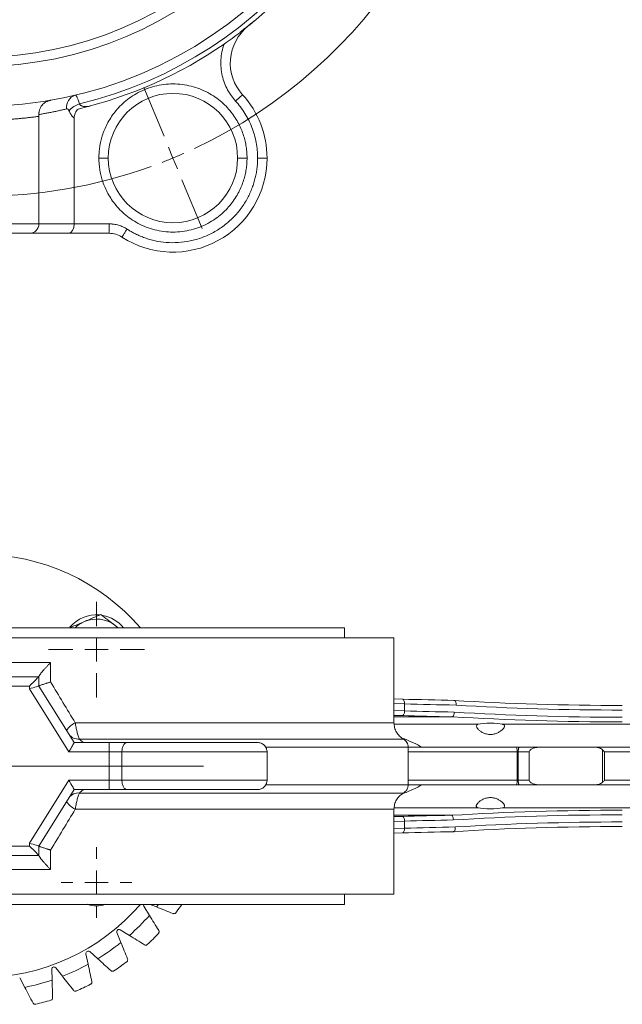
# Model space of a CAD drawing. Header units: millimetres. Extents: x 2 to 458, y -103 to 427.
# Tile 2 of 11: x 117 to 245, y -102 to 108. Entities that reach past the tile are written whole.
import ezdxf

# ---------------------------------------------------------------- set-up
doc = ezdxf.new("R2010")
doc.units = ezdxf.units.MM

# ---------------------------------------------------------------- blocks, each defined once
blk = doc.blocks.new('SW_CENTERMARKSYMBOL_0')
at = {"color": 0, "linetype": 'Continuous', "lineweight": 0}
for p, q in [((80.1, -193.37), (75.79, -182.97)), ((82.01, -197.99), (81.05, -195.68)), ((82.01, -197.99), (82.97, -200.3)), ((83.92, -202.61), (88.23, -213))]:
    blk.add_line(p, q, dxfattribs=at)
for start, end in [(295.1736, 64.8264), (291.1632, 292.5), (292.5, 293.8368), (250.1736, 289.8264)]:
    blk.add_arc((41, -98.99), 107.15, start, end, dxfattribs=at)
blk = doc.blocks.new('SW_CENTERMARKSYMBOL_3')
at = {"color": 0, "linetype": 'Continuous', "lineweight": 0}
for p, q in [((0, 5), (0, 47.5)), ((0, 0), (0, 2.5)), ((-5, 0), (-47.5, 0)), ((0, 0), (-2.5, 0)), ((0, 0), (0, -2.5)), ((0, 0), (2.5, 0)), ((5, 0), (47.5, 0)), ((0, -5), (0, -47.5))]:
    blk.add_line(p, q, dxfattribs=at)
blk = doc.blocks.new('SW_CENTERMARKSYMBOL_4')
at = {"color": 0, "linetype": 'Continuous', "lineweight": 0}
for p, q in [((0, 5), (0, 10.185)), ((0, 0), (0, 2.5)), ((-5, 0), (-10.185, 0)), ((0, 0), (-2.5, 0)), ((0, 0), (0, -2.5)), ((0, 0), (2.5, 0)), ((5, 0), (10.185, 0)), ((0, -5), (0, -10.185))]:
    blk.add_line(p, q, dxfattribs=at)
blk = doc.blocks.new('SW_CENTERMARKSYMBOL_5')
at = {"color": 0, "linetype": 'Continuous', "lineweight": 0}
for p, q in [((0, 5), (0, 7.5)), ((0, 0), (0, 2.5)), ((-5, 0), (-7.5, 0)), ((0, 0), (-2.5, 0)), ((0, 0), (0, -2.5)), ((0, 0), (2.5, 0)), ((5, 0), (7.5, 0)), ((0, -5), (0, -7.5))]:
    blk.add_line(p, q, dxfattribs=at)

msp = doc.modelspace()

# ---------------------------------------------------------------- linework, layer by layer
at = {"color": 7, "linetype": 'Continuous', "lineweight": 15}
for p, q in [((131.83, 89.36), (131.84, 89.39)), ((121.3, 87.27), (121.3, 64.41)), ((128.8, 86.9), (128.8, 64.41)), ((121.3, 64.41), (96.3, 64.41)), ((128.8, 64.41), (121.3, 64.41)), ((128.8, 64.41), (136.25, 64.41)), ((136.25, 64.41), (136.25, 62.41)), ((119.3, 62.41), (98.3, 62.41)), ((127.69, 62.41), (119.3, 62.41)), ((136.25, 62.41), (127.69, 62.41)), ((138.09, -21.45), (137.46, -20.9)), ((138.18, -21.45), (137.46, -20.9)), ((186.3, -21.45), (108.8, -21.45)), ((186.3, -23.6), (186.3, -21.45)), ((20.8, -23.6), (196.8, -23.6)), ((196.8, -41.65), (196.8, -23.6)), ((123.79, -28.85), (93.81, -28.85)), ((123.79, -32.98), (123.79, -28.85)), ((121.3, -31.85), (96.3, -31.85)), ((121.3, -33.84), (121.3, -31.85)), ((119.3, -33.85), (98.3, -33.85)), ((119.3, -34.42), (119.3, -33.85)), ((127.69, -47.85), (119.3, -34.42)), ((128.8, -45.85), (121.3, -33.84)), ((198.61, -36.63), (196.8, -36.58)), ((199.05, -37.63), (199.05, -39.13)), ((198.58, -40.13), (196.8, -40.08)), ((196.8, -40.38), (209.1, -40.38)), ((219.87, -41.96), (323.3, -41.96)), ((128.8, -45.85), (136.25, -45.85)), ((198.8, -45.11), (129.91, -45.11)), ((136.25, -45.85), (136.25, -47.85)), ((136.25, -47.85), (127.69, -47.85)), ((138.96, -47.85), (136.25, -47.85)), ((136.25, -47.85), (136.25, -53.85)), ((138.96, -47.85), (169.81, -47.85)), ((138.96, -53.85), (138.96, -47.85)), ((169.81, -53.85), (169.81, -47.85)), ((199.8, -54.85), (199.8, -46.85)), ((199.8, -46.85), (222.88, -46.85)), ((223.4, -46.85), (222.88, -46.85)), ((222.97, -53.85), (222.97, -47.85)), ((222.97, -47.85), (223.23, -47.85)), ((225.57, -47.85), (223.23, -47.85)), ((223.23, -47.85), (223.23, -53.85)), ((223.4, -46.85), (227.97, -46.85)), ((225.57, -47.85), (225.57, -53.85)), ((227.97, -46.85), (239.28, -46.85)), ((239.28, -46.85), (255.05, -46.85)), ((241.14, -54.3), (241.14, -47.39)), ((241.58, -47.85), (241.58, -53.85)), ((254.88, -47.85), (241.58, -47.85)), ((119.3, -67.27), (127.69, -53.85)), ((127.69, -53.85), (136.25, -53.85)), ((138.96, -53.85), (136.25, -53.85)), ((136.25, -53.85), (136.25, -55.85)), ((169.81, -53.85), (138.96, -53.85)), ((222.97, -53.85), (223.23, -53.85)), ((223.23, -53.85), (225.57, -53.85)), ((241.58, -53.85), (254.88, -53.85)), ((121.3, -67.85), (128.8, -55.85)), ((128.8, -55.85), (136.25, -55.85)), ((222.88, -54.85), (199.8, -54.85)), ((222.88, -54.85), (223.4, -54.85)), ((227.97, -54.85), (223.4, -54.85)), ((227.97, -54.85), (239.28, -54.85)), ((255.05, -54.85), (239.28, -54.85)), ((196.8, -78.1), (196.8, -60.04)), ((219.86, -59.73), (323.3, -59.73)), ((196.8, -61.31), (208.93, -61.31)), ((196.8, -61.61), (198.58, -61.56)), ((199.05, -62.56), (199.05, -64.06)), ((196.8, -65.11), (198.61, -65.06)), ((98.3, -67.85), (119.3, -67.85)), ((119.3, -67.85), (119.3, -67.27)), ((121.3, -69.85), (121.3, -67.85)), ((123.79, -72.85), (123.79, -68.71)), ((96.3, -69.85), (121.3, -69.85)), ((93.81, -72.85), (123.79, -72.85)), ((196.8, -78.1), (20.8, -78.1)), ((186.3, -80.25), (186.3, -78.1)), ((31.3, -80.25), (186.3, -80.25)), ((144.8, -82.59), (143.6, -80.66)), ((144.95, -80.25), (146.31, -80.79)), ((146.74, -80.25), (146.31, -80.79)), ((138.61, -85.65), (140.54, -86.85)), ((138.74, -88.36), (137.89, -86.25)), ((131.77, -92.99), (131.31, -90.76)), ((132.11, -90.29), (133.81, -91.82)), ((124.1, -96.34), (124.03, -94.06)), ((124.91, -93.74), (126.31, -95.54)), ((117.22, -95.89), (118.29, -97.9))]:
    msp.add_line(p, q, dxfattribs=at)
at = {"color": 8, "linetype": 'Continuous', "lineweight": 15}
for p, q in [((199.05, -37.63), (196.8, -37.57)), ((196.8, -39.07), (199.05, -39.13)), ((196.8, -41.65), (129.03, -41.65)), ((196.84, -41.96), (214.74, -41.96)), ((169.59, -46.85), (199.8, -46.85)), ((222.97, -47.85), (199.8, -47.85)), ((199.8, -53.85), (222.97, -53.85)), ((199.8, -54.85), (169.57, -54.85)), ((129.91, -56.58), (198.8, -56.58)), ((129.03, -60.04), (196.8, -60.04)), ((196.84, -59.73), (214.74, -59.73)), ((199.05, -62.56), (196.8, -62.62)), ((196.8, -64.12), (199.05, -64.06))]:
    msp.add_line(p, q, dxfattribs=at)
at = {"color": 7, "linetype": 'Continuous', "lineweight": 15, "flags": 128}
for points in [[(121.3, -31.85), (121.26, -31.88), (121.15, -32), (120.96, -32.18), (120.72, -32.43), (120.41, -32.73), (120.07, -33.08), (119.69, -33.46), (119.3, -33.85)], [(121.3, -33.84), (121.26, -33.85), (121.15, -33.89), (120.96, -33.94), (120.72, -34.01), (120.41, -34.1), (120.07, -34.2), (119.69, -34.3), (119.3, -34.42)], [(199.05, -39.13), (199.03, -39.32), (199, -39.51), (198.96, -39.67), (198.9, -39.82), (198.83, -39.95), (198.75, -40.04), (198.67, -40.11), (198.58, -40.13)], [(127.69, -47.85), (127.89, -47.5), (128.07, -47.16), (128.25, -46.85), (128.41, -46.56), (128.54, -46.31), (128.65, -46.11), (128.73, -45.97), (128.78, -45.88), (128.8, -45.85)], [(128.8, -55.85), (128.78, -55.81), (128.72, -55.69), (128.61, -55.51), (128.48, -55.26), (128.31, -54.96), (128.12, -54.61), (127.91, -54.24), (127.69, -53.85)], [(198.58, -61.56), (198.67, -61.59), (198.75, -61.65), (198.83, -61.74), (198.9, -61.87), (198.96, -62.02), (199, -62.18), (199.03, -62.37), (199.05, -62.56)], [(121.3, -67.85), (121.26, -67.84), (121.15, -67.8), (120.96, -67.75), (120.72, -67.68), (120.41, -67.59), (120.07, -67.49), (119.69, -67.39), (119.3, -67.27)], [(121.3, -69.85), (121.26, -69.81), (121.15, -69.69), (120.96, -69.51), (120.72, -69.26), (120.41, -68.96), (120.07, -68.61), (119.69, -68.24), (119.3, -67.85)]]:
    msp.add_lwpolyline(points, dxfattribs=at)
at = {"color": 8, "linetype": 'Continuous', "lineweight": 15, "flags": 128}
for points in [[(198.61, -36.63), (198.68, -36.64), (198.76, -36.7), (198.85, -36.78), (198.92, -36.91), (198.98, -37.06), (199.02, -37.24), (199.04, -37.43), (199.05, -37.63)], [(199.05, -64.06), (199.04, -64.26), (199.02, -64.45), (198.98, -64.63), (198.92, -64.78), (198.85, -64.91), (198.76, -65), (198.68, -65.05), (198.61, -65.06)]]:
    msp.add_lwpolyline(points, dxfattribs=at)
at = {"color": 7, "linetype": 'Continuous', "lineweight": 15}
for radius in [88, 79.5, 77.5]:
    msp.add_circle((108.8, 177.41), radius, dxfattribs=at)
for centre, radius, start, end in [((108.8, 177.41), 90, 283.5621, 0), ((108.8, 177.41), 91, 310.119, 0), ((171.99, 98.61), 10, 128.7262, 222.3225), ((108.8, 177.41), 91, 283.2428, 304.7611), ((149.81, 78.41), 13.75, 360, 180), ((129.83, 89.2), 2.68, 107.4216, 187.7299), ((149.81, 78.41), 20, 360, 42.3225), ((131.29, 85.46), 4.67, 107.2423, 140.0139), ((149.81, 78.41), 13.75, 180, 360), ((149.81, 78.41), 20, 237.1668, 360), ((119.3, 64.41), 2, 270, 0), ((136.25, 57.41), 5, 57.1668, 90), ((108.8, -50.85), 45, 40.7934, 90), ((133.55, -26.1), 7.4, 85.1857, 139.8538), ((133.55, -26.1), 7.4, 38.9432, 79.5614), ((133.55, -26.1), 6.5, 113.0423, 134.3093), ((133.55, -26.1), 6.5, 53.0423, 113.0423), ((131.13, -45.98), 4.81, 115.8983, 145.3072), ((129.65, -42.77), 2.35, 214.4403, 276.1627), ((220.06, -47.6), 2.92, 355.1221, 14.9359), ((224.81, -47.6), 1.59, 151.6445, 188.7468), ((220.06, -54.09), 2.92, 345.0641, 4.8779), ((224.81, -54.09), 1.59, 171.2532, 208.3555), ((131.13, -55.71), 4.81, 214.6928, 244.1017), ((129.65, -58.92), 2.35, 83.8373, 145.5596), ((108.8, -50.85), 45, 220.7934, 319.2066), ((133.55, -75.59), 5, 248.4742, 291.5258), ((144.04, -80.42), 0.5, 160.1369, 208.7835), ((108.8, -50.85), 52, 323.1328, 325.571), ((108.8, -50.85), 48, 311.3961, 318.591), ((138.37, -86.08), 0.5, 61.0375, 198.7835), ((108.8, -50.85), 52, 313.1328, 316.8432), ((108.8, -50.85), 48, 301.3961, 308.591), ((131.8, -90.68), 0.5, 51.0375, 188.7835), ((124.53, -94.07), 0.5, 41.0375, 178.7835), ((108.8, -50.85), 48, 291.3961, 298.591), ((108.8, -50.85), 52, 303.1328, 306.8432), ((108.8, -50.85), 48, 281.3961, 288.591), ((108.8, -50.85), 52, 293.1328, 296.8432), ((108.8, -50.85), 52, 283.1328, 286.8432)]:
    msp.add_arc(centre, radius, start, end, dxfattribs=at)
for centre, major_axis, ratio, start_param, end_param in [((127.69, 64.41), (0, 2), 0.554309, 3.141593, 4.712389), ((245.35, -31.94), (101, 0), 0.052408, 4.230992, 4.351488), ((245.35, -32.94), (100, 0), 0.052932, 4.230992, 4.351296), ((245.35, -21.57), (101, 0), 0.162323, 4.349796, 4.712389), ((245.35, -34.44), (100, 0), 0.052932, 4.230992, 4.346841), ((245.35, -24.07), (100, 0), 0.163946, 4.346841, 4.712389), ((245.35, -22.55), (100, 0), 0.163946, 4.351296, 4.712389), ((245.35, -35.44), (101, 0), 0.052408, 4.230992, 4.345341), ((245.35, -25.06), (101, 0), 0.162323, 4.347033, 4.712389), ((217.3, -42.21), (3, 0), 0.162323, 0.546059, 2.595533), ((176.79, -50.84), (28.9, 0), 0.311377, 0.460302, 0.702108), ((241.75, -47.85), (0.996, -0.996), 0.08706, 4.149666, 4.625548), ((241.75, -53.85), (0.996, 0.996), 0.08706, 1.657638, 2.13352), ((176.79, -50.84), (28.9, 0), 0.311377, 5.581597, 5.82238), ((245.35, -76.59), (101, 0), 0.16199, 1.570796, 1.937996), ((217.3, -59.47), (3, 0), 0.16199, 3.688777, 5.736001), ((245.35, -66.25), (101, 0), 0.052408, 1.939676, 2.052194), ((245.35, -67.25), (100, 0), 0.052932, 1.938188, 2.052194), ((245.35, -77.58), (100, 0), 0.163609, 1.570796, 1.938188), ((245.35, -79.1), (100, 0), 0.163609, 1.570796, 1.933762), ((245.35, -69.75), (101, 0), 0.052408, 1.93357, 2.052194), ((245.35, -68.75), (100, 0), 0.052932, 1.933762, 2.052194), ((245.35, -80.08), (101, 0), 0.16199, 1.570796, 1.93525)]:
    msp.add_ellipse(centre, major_axis=major_axis, ratio=ratio, start_param=start_param, end_param=end_param, dxfattribs=at)
for points, knots in [([(163.99, 105.05), (164.27, 105.27), (164.54, 105.5), (164.96, 105.86), (165.1, 105.98), (165.39, 106.22), (165.54, 106.35), (165.99, 106.7), (166.29, 106.93), (166.88, 107.37), (167.17, 107.59), (167.44, 107.82)], [0, 0, 0, 0, 0.25, 0.25, 0.375, 0.375, 0.5, 0.5, 0.75, 0.75, 1, 1, 1, 1]), ([(165.73, 106.41), (165.87, 106.52), (166.15, 106.75), (166.58, 107.1), (166.93, 107.4), (167.22, 107.63), (167.36, 107.75), (167.44, 107.82)], [0, 0, 0, 0, 0.237202, 0.499989, 0.749963, 0.864514, 1, 1, 1, 1]), ([(163.99, 105.05), (163.47, 104.66), (162.94, 104.26), (161.83, 103.45), (161.27, 103.05), (160.69, 102.65)], [0, 0, 0, 0, 0.5, 0.5, 1, 1, 1, 1]), ([(160.69, 102.65), (160.3, 101.57), (160.07, 100.42), (159.94, 98.12), (160.05, 96.97), (160.55, 94.82), (160.94, 93.81), (161.91, 92.01), (162.49, 91.22), (163.11, 90.53)], [0, 0, 0, 0, 0.25, 0.25, 0.5, 0.5, 0.75, 0.75, 1, 1, 1, 1]), ([(134.06, 78.41), (134.06, 78.53), (134.06, 78.76), (134.07, 79.11), (134.09, 79.46), (134.12, 79.81), (134.15, 80.16), (134.23, 80.78), (134.38, 81.68), (134.68, 82.88), (135.1, 84.1), (135.85, 85.83), (136.89, 87.53), (138.23, 89.14), (139.45, 90.32), (140.84, 91.4), (142.39, 92.35), (144.1, 93.13), (145.93, 93.72), (147.84, 94.08), (149.81, 94.2), (151.77, 94.08), (153.68, 93.72), (155.51, 93.13), (157.22, 92.35), (158.78, 91.4), (160.17, 90.32), (161.38, 89.14), (162.72, 87.53), (163.76, 85.83), (164.52, 84.1), (164.93, 82.88), (165.23, 81.68), (165.4, 80.67), (165.5, 79.81), (165.55, 79.11), (165.55, 78.65), (165.56, 78.41)], [0, 0, 0, 0, 0.007071, 0.014136, 0.021199, 0.028261, 0.035328, 0.042402, 0.066383, 0.090374, 0.117402, 0.14444, 0.204832, 0.237455, 0.271606, 0.307186, 0.344051, 0.382012, 0.42084, 0.460267, 0.500001, 0.539735, 0.579163, 0.61799, 0.655952, 0.692817, 0.728396, 0.762548, 0.795171, 0.855563, 0.88259, 0.909628, 0.933609, 0.9576, 0.971736, 0.98586, 1, 1, 1, 1]), ([(123.79, 90.69), (123.73, 90.68), (123.62, 90.66), (123.47, 90.62), (123.31, 90.57), (123.13, 90.5), (122.85, 90.37), (122.51, 90.16), (122.14, 89.84), (121.86, 89.5), (121.67, 89.19), (121.54, 88.93), (121.44, 88.66), (121.37, 88.4), (121.33, 88.16), (121.31, 87.95), (121.3, 87.81), (121.3, 87.74)], [0, 0, 0, 0, 0.050929, 0.092554, 0.124873, 0.190518, 0.248832, 0.373372, 0.498652, 0.623352, 0.687997, 0.749073, 0.813486, 0.874799, 0.917465, 0.959141, 1, 1, 1, 1]), ([(129.91, 89.92), (129.82, 90.24), (129.73, 90.51), (129.6, 90.88), (129.56, 90.99), (129.48, 91.18), (129.44, 91.27), (129.37, 91.43), (129.33, 91.49), (129.26, 91.6), (129.23, 91.65), (129.13, 91.75), (129.08, 91.77), (129.03, 91.76)], [0, 0, 0, 0, 0.25, 0.25, 0.375, 0.375, 0.5, 0.5, 0.625, 0.625, 0.75, 0.75, 1, 1, 1, 1]), ([(164.59, 91.88), (164.59, 91.88), (164.56, 91.85), (164.42, 91.72), (164.3, 91.62), (164.02, 91.35), (163.84, 91.19), (163.48, 90.86), (163.29, 90.69), (163.11, 90.53)], [0, 0, 0, 0, 0.25, 0.25, 0.5, 0.5, 0.75, 0.75, 1, 1, 1, 1]), ([(163.11, 90.53), (163.84, 89.73), (164.51, 88.85), (165.68, 86.96), (166.19, 85.96), (167, 83.87), (167.3, 82.78), (167.71, 80.6), (167.81, 79.5), (167.81, 78.41)], [0, 0, 0, 0, 0.25, 0.25, 0.5, 0.5, 0.75, 0.75, 1, 1, 1, 1]), ([(127.17, 88.84), (126.89, 88.78), (126.34, 88.65), (125.5, 88.46), (124.67, 88.29), (123.83, 88.12), (122.99, 87.96), (122.14, 87.8), (121.58, 87.71), (121.3, 87.66)], [0, 0, 0, 0, 0.142288, 0.28476, 0.427418, 0.570268, 0.713312, 0.856555, 1, 1, 1, 1]), ([(127.71, 88.46), (127.7, 88.48), (127.68, 88.53), (127.65, 88.6), (127.6, 88.67), (127.54, 88.74), (127.47, 88.79), (127.4, 88.83), (127.33, 88.85), (127.25, 88.86), (127.2, 88.85), (127.17, 88.84)], [0, 0, 0, 0, 0.082193, 0.165007, 0.249419, 0.372505, 0.499274, 0.622506, 0.749211, 0.873393, 1, 1, 1, 1]), ([(128.8, 86.9), (128.77, 86.92), (128.69, 86.98), (128.59, 87.07), (128.49, 87.18), (128.39, 87.29), (128.29, 87.4), (128.18, 87.55), (128.06, 87.73), (127.94, 87.96), (127.82, 88.2), (127.75, 88.37), (127.71, 88.46)], [0, 0, 0, 0, 0.084894, 0.168889, 0.252144, 0.334824, 0.417095, 0.499128, 0.62383, 0.747752, 0.874225, 1, 1, 1, 1]), ([(129.65, 88.83), (129.51, 88.71), (129.39, 88.58), (129.17, 88.28), (129.08, 88.12), (128.87, 87.62), (128.8, 87.26), (128.8, 86.9)], [0, 0, 0, 0, 0.25, 0.25, 0.5, 0.5, 1, 1, 1, 1]), ([(129.91, 89.92), (129.92, 89.89), (129.95, 89.85), (130, 89.79), (130.06, 89.73), (130.13, 89.66), (130.24, 89.58), (130.41, 89.48), (130.65, 89.4), (130.94, 89.34), (131.26, 89.33), (131.56, 89.34), (131.88, 89.39), (132.08, 89.44), (132.19, 89.46)], [0, 0, 0, 0, 0.0300013, 0.0609247, 0.0928637, 0.1259025, 0.1857812, 0.2501688, 0.3667458, 0.5003834, 0.6171982, 0.7500602, 0.864694, 1, 1, 1, 1]), ([(121.3, 87.27), (121.01, 87.23), (120.41, 87.15), (119.53, 87.04), (118.64, 86.94), (117.75, 86.85), (116.86, 86.76), (115.97, 86.69), (114.33, 86.57), (111.94, 86.44), (108.8, 86.39), (105.66, 86.44), (103.05, 86.58), (100.97, 86.74), (99.41, 86.89), (97.85, 87.06), (96.82, 87.2), (96.3, 87.27)], [0, 0, 0, 0, 0.0356789, 0.07135, 0.1070168, 0.1426826, 0.178351, 0.2140253, 0.2497092, 0.3748451, 0.500001, 0.625137, 0.7502929, 0.8127252, 0.8751414, 0.9375602, 1, 1, 1, 1]), ([(165.56, 78.41), (165.56, 78.3), (165.55, 78.06), (165.54, 77.71), (165.52, 77.37), (165.5, 77.02), (165.46, 76.67), (165.38, 76.05), (165.23, 75.15), (164.93, 73.95), (164.52, 72.73), (163.76, 71), (162.72, 69.3), (161.38, 67.69), (160.17, 66.51), (158.78, 65.43), (157.22, 64.48), (155.51, 63.69), (153.68, 63.11), (151.77, 62.75), (149.81, 62.62), (147.84, 62.75), (145.93, 63.11), (144.1, 63.69), (142.39, 64.48), (140.84, 65.43), (139.45, 66.51), (138.23, 67.69), (136.89, 69.3), (135.85, 71), (135.1, 72.73), (134.68, 73.95), (134.38, 75.15), (134.21, 76.16), (134.11, 77.02), (134.06, 77.71), (134.06, 78.18), (134.06, 78.41)], [0, 0, 0, 0, 0.007071, 0.014136, 0.021199, 0.028261, 0.035328, 0.042402, 0.066383, 0.090374, 0.117402, 0.14444, 0.204832, 0.237455, 0.271606, 0.307186, 0.344051, 0.382012, 0.42084, 0.460267, 0.500001, 0.539735, 0.579163, 0.61799, 0.655952, 0.692817, 0.728396, 0.762548, 0.795171, 0.855563, 0.88259, 0.909628, 0.933609, 0.9576, 0.971736, 0.98586, 1, 1, 1, 1]), ([(136.06, 78.41), (136.06, 78.41), (136.01, 78.41), (135.82, 78.41), (135.67, 78.41), (135.27, 78.41), (135.04, 78.41), (134.55, 78.41), (134.29, 78.41), (134.06, 78.41)], [0, 0, 0, 0, 0.25, 0.25, 0.5, 0.5, 0.75, 0.75, 1, 1, 1, 1]), ([(140.05, 63.29), (140.16, 63.22), (140.39, 63.07), (140.74, 62.86), (141.1, 62.66), (141.46, 62.47), (142.02, 62.18), (142.8, 61.82), (143.83, 61.42), (144.9, 61.08), (146.42, 60.7), (148.42, 60.41), (150.93, 60.39), (153.48, 60.73), (156.02, 61.45), (158.45, 62.55), (160.69, 63.99), (162.67, 65.73), (164.34, 67.7), (165.68, 69.81), (166.52, 71.65), (167.03, 73.14), (167.32, 74.22), (167.55, 75.3), (167.68, 76.24), (167.76, 77.05), (167.8, 77.73), (167.8, 78.19), (167.81, 78.41)], [0, 0, 0, 0, 0.010583, 0.021159, 0.031734, 0.042312, 0.052899, 0.080993, 0.109099, 0.138782, 0.168479, 0.230762, 0.295609, 0.362522, 0.430887, 0.500001, 0.569115, 0.63748, 0.704393, 0.76924, 0.831523, 0.861207, 0.890903, 0.918996, 0.947103, 0.964736, 0.98236, 1, 1, 1, 1]), ([(163.56, 78.41), (163.56, 78.41), (163.6, 78.41), (163.79, 78.41), (163.95, 78.41), (164.34, 78.41), (164.57, 78.41), (165.07, 78.41), (165.32, 78.41), (165.56, 78.41)], [0, 0, 0, 0, 0.25, 0.25, 0.5, 0.5, 0.75, 0.75, 1, 1, 1, 1]), ([(167.81, 78.41), (168.04, 78.41), (168.3, 78.41), (168.79, 78.41), (169.02, 78.41), (169.42, 78.41), (169.57, 78.41), (169.76, 78.41), (169.81, 78.41), (169.81, 78.41)], [0, 0, 0, 0, 0.25, 0.25, 0.5, 0.5, 0.75, 0.75, 1, 1, 1, 1]), ([(136.25, 64.41), (136.33, 64.41), (136.5, 64.4), (136.75, 64.39), (137, 64.37), (137.33, 64.33), (137.74, 64.25), (138.23, 64.13), (138.71, 63.97), (139.17, 63.77), (139.62, 63.55), (139.9, 63.38), (140.05, 63.29)], [0, 0, 0, 0, 0.062199, 0.124336, 0.18649, 0.248741, 0.374312, 0.50002, 0.62559, 0.751298, 0.875615, 1, 1, 1, 1]), ([(140.05, 63.29), (139.92, 63.09), (139.78, 62.88), (139.51, 62.46), (139.39, 62.26), (139.17, 61.94), (139.09, 61.81), (138.99, 61.64), (138.96, 61.61), (138.96, 61.61)], [0, 0, 0, 0, 0.25, 0.25, 0.5, 0.5, 0.75, 0.75, 1, 1, 1, 1]), ([(131.01, -20.12), (131.59, -19.87), (132.18, -19.62), (133.34, -19.12), (133.9, -18.88), (134.46, -18.65)], [0, 0, 0, 0, 0.5, 0.5, 1, 1, 1, 1]), ([(137.46, -20.9), (137.2, -20.71), (136.95, -20.52), (136.44, -20.14), (136.19, -19.95), (135.44, -19.39), (134.95, -19.01), (134.46, -18.65)], [0, 0, 0, 0, 0.25, 0.25, 0.5, 0.5, 1, 1, 1, 1]), ([(127.88, -21.45), (128.06, -21.37), (129.08, -20.93), (130.14, -20.48), (131.01, -20.12)], [0, 0, 0, 0, 0.178467, 1, 1, 1, 1]), ([(123.79, -28.85), (123.73, -28.91), (123.62, -29.02), (123.47, -29.18), (123.31, -29.35), (123.13, -29.54), (122.85, -29.85), (122.51, -30.21), (122.14, -30.64), (121.86, -30.97), (121.67, -31.21), (121.54, -31.38), (121.44, -31.53), (121.37, -31.64), (121.33, -31.72), (121.31, -31.77), (121.3, -31.8), (121.3, -31.81)], [0, 0, 0, 0, 0.050929, 0.092554, 0.124873, 0.190518, 0.248832, 0.373372, 0.498652, 0.623352, 0.687997, 0.749073, 0.813486, 0.874799, 0.917465, 0.959141, 1, 1, 1, 1]), ([(121.3, -33.84), (121.3, -33.84), (121.3, -33.83), (121.32, -33.82), (121.35, -33.8), (121.38, -33.78), (121.43, -33.76), (121.52, -33.72), (121.7, -33.65), (122, -33.54), (122.38, -33.42), (122.73, -33.31), (123.05, -33.21), (123.27, -33.14), (123.52, -33.06), (123.69, -33.01), (123.79, -32.98)], [0, 0, 0, 0, 0.040879, 0.082097, 0.123663, 0.165589, 0.207886, 0.250563, 0.371846, 0.500145, 0.618256, 0.749693, 0.808566, 0.874258, 0.926744, 1, 1, 1, 1]), ([(209.68, -36.89), (209.73, -36.89), (209.78, -36.91), (209.86, -37), (209.9, -37.08), (209.96, -37.26), (209.99, -37.37), (210.02, -37.62), (210.02, -37.76), (210.02, -37.89)], [0, 0, 0, 0, 0.25, 0.25, 0.5, 0.5, 0.75, 0.75, 1, 1, 1, 1]), ([(209.26, -40.37), (209.3, -40.36), (209.35, -40.32), (209.42, -40.2), (209.46, -40.13), (209.52, -39.95), (209.55, -39.84), (209.59, -39.62), (209.6, -39.5), (209.6, -39.39)], [0, 0, 0, 0, 0.25, 0.25, 0.5, 0.5, 0.75, 0.75, 1, 1, 1, 1]), ([(129.91, -45.11), (129.82, -44.92), (129.73, -44.69), (129.6, -44.3), (129.56, -44.16), (129.48, -43.87), (129.44, -43.72), (129.37, -43.41), (129.33, -43.26), (129.26, -42.94), (129.23, -42.78), (129.13, -42.3), (129.08, -41.97), (129.03, -41.65)], [0, 0, 0, 0, 0.25, 0.25, 0.375, 0.375, 0.5, 0.5, 0.625, 0.625, 0.75, 0.75, 1, 1, 1, 1]), ([(198.8, -45.11), (198.52, -44.92), (197.94, -44.53), (197.3, -43.67), (196.88, -42.69), (196.83, -41.99), (196.8, -41.65)], [0, 0, 0, 0, 0.245668, 0.500001, 0.754333, 1, 1, 1, 1]), ([(209.26, -40.37), (209.26, -40.38), (209.24, -40.38), (209.22, -40.38), (209.2, -40.38), (209.16, -40.38), (209.13, -40.38), (209.1, -40.38)], [0, 0, 0, 0, 0.25, 0.25, 0.5, 0.5, 1, 1, 1, 1]), ([(214.74, -41.96), (214.67, -41.98), (214.6, -42), (214.49, -42.05), (214.45, -42.08), (214.34, -42.18), (214.3, -42.27), (214.3, -42.45), (214.34, -42.56), (214.47, -42.79), (214.57, -42.91), (214.82, -43.16), (214.97, -43.29), (215.23, -43.48), (215.32, -43.54), (215.52, -43.66), (215.63, -43.71), (215.85, -43.82), (215.96, -43.87), (216.21, -43.96), (216.34, -44), (216.6, -44.06), (216.74, -44.09), (217.01, -44.13), (217.16, -44.13), (217.44, -44.14), (217.58, -44.13), (217.86, -44.09), (217.99, -44.07), (218.39, -43.97), (218.64, -43.87), (219.08, -43.66), (219.28, -43.54), (219.64, -43.29), (219.79, -43.16), (220.04, -42.91), (220.13, -42.79), (220.27, -42.56), (220.3, -42.45), (220.3, -42.26), (220.27, -42.18), (220.16, -42.08), (220.11, -42.05), (220, -42), (219.94, -41.98), (219.87, -41.96)], [0, 0, 0, 0, 0.03125, 0.03125, 0.0625, 0.0625, 0.125, 0.125, 0.1875, 0.1875, 0.25, 0.25, 0.3125, 0.3125, 0.34375, 0.34375, 0.375, 0.375, 0.40625, 0.40625, 0.4375, 0.4375, 0.46875, 0.46875, 0.5, 0.5, 0.53125, 0.53125, 0.5625, 0.5625, 0.625, 0.625, 0.6875, 0.6875, 0.75, 0.75, 0.8125, 0.8125, 0.875, 0.875, 0.9375, 0.9375, 0.96875, 0.96875, 1, 1, 1, 1]), ([(136.25, -45.85), (136.33, -45.85), (136.5, -45.85), (136.75, -45.85), (137, -45.85), (137.33, -45.85), (137.74, -45.85), (138.23, -45.85), (138.71, -45.85), (139.17, -45.85), (139.62, -45.85), (139.9, -45.85), (140.05, -45.85)], [0, 0, 0, 0, 0.062199, 0.124336, 0.18649, 0.248741, 0.374312, 0.50002, 0.62559, 0.751298, 0.875615, 1, 1, 1, 1]), ([(140.05, -45.85), (139.92, -45.85), (139.78, -45.89), (139.51, -46.08), (139.39, -46.24), (139.17, -46.63), (139.09, -46.86), (138.99, -47.36), (138.96, -47.61), (138.96, -47.85)], [0, 0, 0, 0, 0.25, 0.25, 0.5, 0.5, 0.75, 0.75, 1, 1, 1, 1]), ([(140.05, -45.85), (140.16, -45.85), (140.39, -45.85), (140.74, -45.85), (141.1, -45.85), (141.46, -45.85), (142.02, -45.85), (142.8, -45.85), (143.83, -45.85), (144.9, -45.85), (146.42, -45.85), (148.42, -45.85), (150.93, -45.85), (153.48, -45.85), (156.02, -45.85), (158.45, -45.85), (160.69, -45.85), (162.67, -45.85), (164.34, -45.85), (165.68, -45.85), (166.52, -45.85), (167.03, -45.85), (167.32, -45.85), (167.55, -45.85), (167.68, -45.85), (167.76, -45.85), (167.8, -45.85), (167.8, -45.85), (167.81, -45.85)], [0, 0, 0, 0, 0.010583, 0.021159, 0.031734, 0.042312, 0.052899, 0.080993, 0.109099, 0.138782, 0.168479, 0.230762, 0.295609, 0.362522, 0.430887, 0.500001, 0.569115, 0.63748, 0.704393, 0.76924, 0.831523, 0.861207, 0.890903, 0.918996, 0.947103, 0.964736, 0.98236, 1, 1, 1, 1]), ([(167.81, -45.85), (168.04, -45.85), (168.3, -45.89), (168.79, -46.08), (169.02, -46.24), (169.42, -46.63), (169.57, -46.86), (169.76, -47.36), (169.81, -47.61), (169.81, -47.85)], [0, 0, 0, 0, 0.25, 0.25, 0.5, 0.5, 0.75, 0.75, 1, 1, 1, 1]), ([(198.8, -45.11), (198.94, -45.19), (199.08, -45.29), (199.32, -45.53), (199.43, -45.67), (199.61, -45.98), (199.68, -46.15), (199.78, -46.49), (199.8, -46.67), (199.8, -46.85)], [0, 0, 0, 0, 0.25, 0.25, 0.5, 0.5, 0.75, 0.75, 1, 1, 1, 1]), ([(227.97, -46.85), (227.73, -46.85), (227.5, -46.85), (227.04, -46.9), (226.81, -46.94), (226.36, -47.06), (226.14, -47.14), (225.85, -47.34), (225.76, -47.42), (225.62, -47.61), (225.57, -47.72), (225.57, -47.85)], [0, 0, 0, 0, 0.25, 0.25, 0.5, 0.5, 0.75, 0.75, 0.875, 0.875, 1, 1, 1, 1]), ([(241.14, -47.39), (241.03, -47.26), (240.88, -47.17), (240.59, -47.03), (240.43, -46.98), (239.96, -46.87), (239.62, -46.85), (239.28, -46.85)], [0, 0, 0, 0, 0.25, 0.25, 0.5, 0.5, 1, 1, 1, 1]), ([(138.96, -53.85), (138.96, -54.08), (138.99, -54.34), (139.09, -54.83), (139.17, -55.06), (139.39, -55.45), (139.51, -55.61), (139.78, -55.8), (139.92, -55.85), (140.05, -55.85)], [0, 0, 0, 0, 0.25, 0.25, 0.5, 0.5, 0.75, 0.75, 1, 1, 1, 1]), ([(169.81, -53.85), (169.81, -54.08), (169.76, -54.34), (169.57, -54.83), (169.42, -55.06), (169.02, -55.45), (168.79, -55.61), (168.3, -55.8), (168.04, -55.85), (167.81, -55.85)], [0, 0, 0, 0, 0.25, 0.25, 0.5, 0.5, 0.75, 0.75, 1, 1, 1, 1]), ([(225.57, -53.85), (225.57, -53.97), (225.62, -54.08), (225.76, -54.28), (225.85, -54.35), (226.04, -54.48), (226.15, -54.54), (226.36, -54.62), (226.47, -54.66), (226.81, -54.75), (227.04, -54.79), (227.5, -54.84), (227.73, -54.85), (227.97, -54.85)], [0, 0, 0, 0, 0.125, 0.125, 0.25, 0.25, 0.375, 0.375, 0.5, 0.5, 0.75, 0.75, 1, 1, 1, 1]), ([(239.28, -54.85), (239.62, -54.85), (239.95, -54.82), (240.43, -54.71), (240.59, -54.66), (240.88, -54.52), (241.03, -54.43), (241.14, -54.3)], [0, 0, 0, 0, 0.5, 0.5, 0.75, 0.75, 1, 1, 1, 1]), ([(136.25, -55.85), (136.91, -55.85), (137.58, -55.85), (138.88, -55.85), (139.49, -55.85), (140.05, -55.85)], [0, 0, 0, 0, 0.5, 0.5, 1, 1, 1, 1]), ([(140.05, -55.85), (141.15, -55.85), (142.41, -55.85), (145.22, -55.85), (146.76, -55.85), (150.03, -55.85), (151.75, -55.85), (154.31, -55.85), (155.16, -55.85), (156.82, -55.85), (157.64, -55.85), (159.2, -55.85), (159.95, -55.85), (161.36, -55.85), (162.03, -55.85), (163.86, -55.85), (164.87, -55.85), (166.43, -55.85), (166.97, -55.85), (167.66, -55.85), (167.81, -55.85), (167.81, -55.85)], [0, 0, 0, 0, 0.125, 0.125, 0.25, 0.25, 0.375, 0.375, 0.4375, 0.4375, 0.5, 0.5, 0.5625, 0.5625, 0.625, 0.625, 0.75, 0.75, 0.875, 0.875, 1, 1, 1, 1]), ([(198.8, -56.58), (198.98, -56.45), (199.34, -56.19), (199.68, -55.6), (199.83, -55.12), (199.79, -54.87), (199.79, -54.85)], [0, 0, 0, 0, 0.308683, 0.635312, 0.96196, 1, 1, 1, 1]), ([(129.03, -60.04), (129.08, -59.72), (129.13, -59.4), (129.26, -58.76), (129.33, -58.43), (129.44, -57.98), (129.48, -57.83), (129.56, -57.54), (129.6, -57.4), (129.69, -57.13), (129.73, -57.01), (129.82, -56.78), (129.86, -56.67), (129.91, -56.58)], [0, 0, 0, 0, 0.25, 0.25, 0.5, 0.5, 0.625, 0.625, 0.75, 0.75, 0.875, 0.875, 1, 1, 1, 1]), ([(196.8, -60.04), (196.83, -59.7), (196.88, -59), (197.3, -58.02), (197.94, -57.17), (198.52, -56.77), (198.8, -56.58)], [0, 0, 0, 0, 0.245667, 0.499999, 0.754332, 1, 1, 1, 1]), ([(219.86, -59.73), (220.01, -59.69), (220.12, -59.64), (220.27, -59.5), (220.3, -59.42), (220.3, -59.28), (220.29, -59.23), (220.26, -59.13), (220.23, -59.07), (220.13, -58.9), (220.03, -58.77), (219.79, -58.52), (219.64, -58.39), (219.28, -58.15), (219.09, -58.03), (218.64, -57.81), (218.39, -57.72), (218, -57.62), (217.86, -57.6), (217.58, -57.56), (217.44, -57.55), (217.16, -57.55), (217.02, -57.56), (216.74, -57.6), (216.61, -57.62), (216.34, -57.69), (216.21, -57.73), (215.97, -57.82), (215.85, -57.87), (215.52, -58.03), (215.32, -58.15), (214.97, -58.4), (214.81, -58.53), (214.57, -58.78), (214.47, -58.9), (214.37, -59.07), (214.34, -59.13), (214.31, -59.23), (214.3, -59.28), (214.3, -59.38), (214.31, -59.42), (214.35, -59.5), (214.37, -59.54), (214.48, -59.64), (214.59, -59.69), (214.74, -59.73)], [0, 0, 0, 0, 0.0625, 0.0625, 0.125, 0.125, 0.15625, 0.15625, 0.1875, 0.1875, 0.25, 0.25, 0.3125, 0.3125, 0.375, 0.375, 0.4375, 0.4375, 0.46875, 0.46875, 0.5, 0.5, 0.53125, 0.53125, 0.5625, 0.5625, 0.59375, 0.59375, 0.625, 0.625, 0.6875, 0.6875, 0.75, 0.75, 0.8125, 0.8125, 0.84375, 0.84375, 0.875, 0.875, 0.90625, 0.90625, 0.9375, 0.9375, 1, 1, 1, 1]), ([(208.93, -61.31), (208.95, -61.31), (208.97, -61.31), (208.99, -61.31), (209, -61.31), (209.02, -61.31), (209.04, -61.31), (209.05, -61.31), (209.05, -61.32), (209.06, -61.32), (209.07, -61.32), (209.08, -61.32), (209.08, -61.32), (209.08, -61.32), (209.09, -61.32), (209.09, -61.32)], [0, 0, 0, 0, 0.0000562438, 0.0000562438, 0.0000562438, 0.0001110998, 0.0001110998, 0.0001110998, 0.0001347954, 0.0001347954, 0.0001347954, 0.0001589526, 0.0001589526, 0.0001589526, 0.0001728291, 0.0001728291, 0.0001728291, 0.0001728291]), ([(209.09, -61.32), (209.13, -61.34), (209.17, -61.38), (209.25, -61.49), (209.29, -61.57), (209.35, -61.75), (209.38, -61.85), (209.41, -62.07), (209.42, -62.19), (209.43, -62.31)], [0, 0, 0, 0, 0.25, 0.25, 0.5, 0.5, 0.75, 0.75, 1, 1, 1, 1]), ([(209.51, -64.8), (209.55, -64.81), (209.6, -64.79), (209.69, -64.69), (209.73, -64.62), (209.79, -64.43), (209.81, -64.32), (209.84, -64.07), (209.85, -63.94), (209.84, -63.8)], [0, 0, 0, 0, 0.25, 0.25, 0.5, 0.5, 0.75, 0.75, 1, 1, 1, 1]), ([(123.79, -68.71), (123.74, -68.69), (123.64, -68.66), (123.5, -68.62), (123.39, -68.59), (123.24, -68.54), (123.05, -68.48), (122.73, -68.39), (122.38, -68.27), (122, -68.15), (121.7, -68.04), (121.51, -67.96), (121.4, -67.92), (121.34, -67.89), (121.31, -67.86), (121.3, -67.85), (121.3, -67.85)], [0, 0, 0, 0, 0.0392033, 0.073206, 0.1020076, 0.1256077, 0.1912974, 0.2501798, 0.3817683, 0.5000075, 0.6284574, 0.7498871, 0.8136444, 0.8765586, 0.9386649, 1, 1, 1, 1]), ([(121.3, -69.88), (121.3, -69.89), (121.3, -69.9), (121.31, -69.93), (121.32, -69.96), (121.34, -70), (121.38, -70.06), (121.44, -70.16), (121.54, -70.31), (121.67, -70.48), (121.86, -70.72), (122.14, -71.05), (122.51, -71.48), (122.85, -71.85), (123.13, -72.15), (123.33, -72.36), (123.55, -72.6), (123.7, -72.75), (123.79, -72.85)], [0, 0, 0, 0, 0.024431, 0.049131, 0.074139, 0.099492, 0.125227, 0.186532, 0.250951, 0.312018, 0.37667, 0.501367, 0.626644, 0.751182, 0.809489, 0.875139, 0.927097, 1, 1, 1, 1]), ([(150.4, -82.04), (150.36, -82.1), (150.32, -82.14), (150.21, -82.2), (150.16, -82.22), (150, -82.25), (149.9, -82.24), (149.82, -82.21)], [0, 0, 0, 0, 0.25, 0.25, 0.5, 0.5, 1, 1, 1, 1]), ([(146.79, -85.81), (146.84, -85.89), (146.87, -85.98), (146.87, -86.14), (146.86, -86.2), (146.81, -86.31), (146.78, -86.37), (146.73, -86.41)], [0, 0, 0, 0, 0.5, 0.5, 0.75, 0.75, 1, 1, 1, 1]), ([(144.35, -88.79), (144.31, -88.84), (144.25, -88.87), (144.14, -88.92), (144.08, -88.93), (143.92, -88.93), (143.83, -88.9), (143.75, -88.85)], [0, 0, 0, 0, 0.25, 0.25, 0.5, 0.5, 1, 1, 1, 1]), ([(140.15, -91.87), (140.18, -91.96), (140.19, -92.06), (140.16, -92.22), (140.14, -92.27), (140.08, -92.37), (140.03, -92.42), (139.98, -92.46)], [0, 0, 0, 0, 0.5, 0.5, 0.75, 0.75, 1, 1, 1, 1]), ([(137.22, -94.39), (137.17, -94.43), (137.11, -94.45), (136.99, -94.47), (136.93, -94.47), (136.77, -94.45), (136.69, -94.41), (136.62, -94.34)], [0, 0, 0, 0, 0.25, 0.25, 0.5, 0.5, 1, 1, 1, 1]), ([(132.55, -96.69), (132.56, -96.78), (132.56, -96.88), (132.5, -97.03), (132.47, -97.08), (132.39, -97.17), (132.34, -97.21), (132.28, -97.24)], [0, 0, 0, 0, 0.5, 0.5, 0.75, 0.75, 1, 1, 1, 1]), ([(124.22, -100.12), (124.23, -100.21), (124.2, -100.31), (124.12, -100.45), (124.08, -100.49), (123.99, -100.56), (123.93, -100.6), (123.87, -100.61)], [0, 0, 0, 0, 0.5, 0.5, 0.75, 0.75, 1, 1, 1, 1]), ([(129.23, -98.66), (129.17, -98.69), (129.11, -98.7), (128.99, -98.71), (128.93, -98.7), (128.78, -98.65), (128.7, -98.59), (128.64, -98.51)], [0, 0, 0, 0, 0.25, 0.25, 0.5, 0.5, 1, 1, 1, 1]), ([(120.62, -101.49), (120.55, -101.5), (120.49, -101.5), (120.37, -101.48), (120.31, -101.46), (120.17, -101.39), (120.11, -101.32), (120.06, -101.23)], [0, 0, 0, 0, 0.25, 0.25, 0.5, 0.5, 1, 1, 1, 1])]:
    msp.add_open_spline(points, degree=3, knots=knots, dxfattribs=at)
for points in [[(121.3, 87.27), (121.3, 87.43), (121.3, 87.58), (121.3, 87.74)], [(129.03, -41.65), (127.29, -38.78), (125.55, -35.89), (123.79, -32.98)], [(123.79, -68.71), (125.55, -65.8), (127.29, -62.91), (129.03, -60.04)], [(149.82, -82.21), (148.65, -81.74), (147.48, -81.27), (146.31, -80.79)], [(144.8, -82.59), (145.47, -83.67), (146.13, -84.74), (146.79, -85.81)], [(143.75, -88.85), (142.68, -88.19), (141.61, -87.52), (140.54, -86.85)], [(138.74, -88.36), (139.21, -89.54), (139.68, -90.71), (140.15, -91.87)], [(136.62, -94.34), (135.68, -93.5), (134.74, -92.66), (133.81, -91.82)], [(131.77, -92.99), (132.03, -94.23), (132.29, -95.46), (132.55, -96.69)], [(128.64, -98.51), (127.87, -97.52), (127.09, -96.53), (126.31, -95.54)], [(120.06, -101.23), (119.47, -100.12), (118.88, -99.01), (118.29, -97.9)], [(124.1, -96.34), (124.14, -97.6), (124.18, -98.86), (124.22, -100.12)]]:
    msp.add_open_spline(points, degree=3, dxfattribs=at)
at = {"color": 8, "linetype": 'Continuous', "lineweight": 15}
for points, knots in [([(129.91, -45.11), (129.96, -45.17), (130.07, -45.27), (130.35, -45.52), (130.61, -45.72), (130.77, -45.85)], [0, 0, 0, 0, 0.239625, 0.492826, 1, 1, 1, 1]), ([(130.77, -55.85), (130.61, -55.98), (130.35, -56.17), (130.06, -56.42), (129.96, -56.53), (129.91, -56.58)], [0, 0, 0, 0, 0.509642, 0.763078, 1, 1, 1, 1])]:
    msp.add_open_spline(points, degree=3, knots=knots, dxfattribs=at)

# ---------------------------------------------------------------- block references
at = {"color": 7, "linetype": 'Continuous', "lineweight": 0}
for name, p in [('SW_CENTERMARKSYMBOL_0', (67.8, 276.4)), ('SW_CENTERMARKSYMBOL_3', (108.8, -50.85)), ('SW_CENTERMARKSYMBOL_4', (133.55, -26.1)), ('SW_CENTERMARKSYMBOL_5', (133.55, -75.59))]:
    msp.add_blockref(name, p, dxfattribs=at)

doc.saveas('drawing.dxf')
